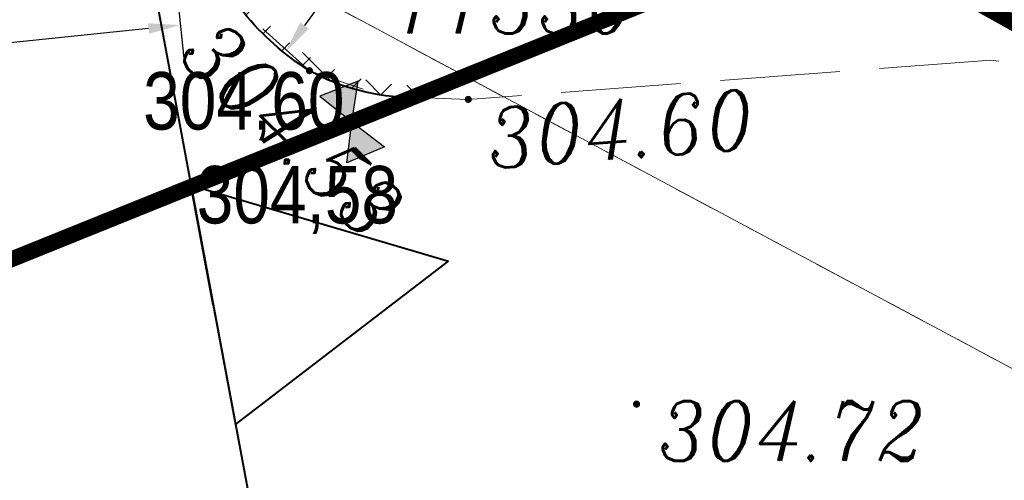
# Model space of a CAD drawing. Extents: x 779 to 3668, y -1329 to 9570.
# Tile 63 of 106: x 2208.88 to 2221.22, y -346.31 to -340.53. Entities that reach past the tile are written whole.
import ezdxf

# ---------------------------------------------------------------- set-up
doc = ezdxf.new("R2010")
doc.units = 0
for name, pattern in [('0.5_0.5', [1, 0.5, -0.5]), ('1.5_0.5', [2, 1.5, -0.5]), ('ACAD_ISO03W100', [30, 12, -18]), ('CENTER2', [1.125, 0.75, -0.125, 0.125, -0.125]), ('CIĄGłA', [0]), ('DASH', [0.75, 0.5, -0.25])]:
    doc.linetypes.add(name, pattern=pattern)
for name, color, linetype, lineweight in [('203-punkt graniczny', 7, 'Continuous', 0), ('203-punkt graniczny-Atr103', 7, 'Continuous', 0), ('218-kontur użytku gruntowego', 7, 'Continuous', 0), ('219-działka ewidencyjna', 7, 'Continuous', 0), ('_a_obiekty', 250, 'Continuous', 30), ('AGP1_granica_opracow', 7, 'Continuous', 15), ('AGP1_KRAWEZNIKI', 7, 'Continuous', 40), ('jezdnia (powierzchnia)', 7, 'Continuous', 0), ('kanał technologiczny (linia)', 7, 'Continuous', 0), ('MPZP', 7, 'Continuous', 0), ('punkt wysokościowy sztuczny', 7, 'Continuous', 0), ('punkt wysokościowy sztuczny-Atr2', 7, 'Continuous', 0), ('RTPW02', 7, 'Continuous', 0), ('zz-krawObn', 1, 'ACAD_ISO03W100', 35), ('zz-legenda', 7, 'Continuous', 13), ('zz-wypełnienie-chodniki', 142, 'Continuous', 5)]:
    doc.layers.add(name, color=color, linetype=linetype, lineweight=lineweight)
doc.layers.add('zz-odwodnienie', color=5, linetype='Continuous')
doc.styles.add('ARIAL', font='ARIALN.TTF')
doc.styles.get("Standard").update_dxf_attribs({"font": 'arial.ttf'})
doc.styles.add('Style-ITALIC_1250', font='ITALIC_1250.shx')
doc.dimstyles.new('z1do1', dxfattribs={"dimtxt": 0.7, "dimasz": 0.4, "dimexe": 0.5, "dimexo": 0.5, "dimgap": 0.1, "dimtad": 1, "dimrnd": 0.05, "dimzin": 0, "dimdsep": 46, "dimtxsty": 'ARIAL', "dimcen": 0.09, "dimazin": 0, "dimtfac": 1, "dimtofl": 0, "dimtmove": 0, "dimatfit": 3, "dimfxl": 1, "dimtolj": 1, "dimtzin": 0, "dimarcsym": 0})

# ---------------------------------------------------------------- blocks, each defined once
blk = doc.blocks.new('203')
at = {"linetype": 'Continuous', "lineweight": -2, "ltscale": 10}
h = blk.add_hatch(color=0, dxfattribs=at)
edge = h.paths.add_edge_path()
edge.add_arc((0, 0), 0.45, 0, 360)
blk = doc.blocks.new('PW02')
at = {"linetype": 'Continuous', "lineweight": 13, "ltscale": 10}
h = blk.add_hatch(color=0, dxfattribs=at)
edge = h.paths.add_edge_path()
edge.add_arc((0, 0), 0.45, 0, 360)
blk = doc.blocks.new('RTPW02')
at = {"layer": 'RTPW02', "linetype": 'Continuous', "lineweight": 13}
h = blk.add_hatch(color=7, dxfattribs=at)
edge = h.paths.add_edge_path()
edge.add_arc((0, 0), 0.045, 0, 360)
blk = doc.blocks.new('PZT MDCP podkład')
at = {"layer": '218-kontur użytku gruntowego', "color": 8, "linetype": '0.5_0.5', "lineweight": 13, "flags": 128}
for points in [[(2144.056406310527, 30.29646074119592), (2148.506406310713, 27.90646074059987)], [(2148.506406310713, 27.90646074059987), (2144.056406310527, 30.29646074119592)], [(2153.186406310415, 29.79646074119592), (2148.506406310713, 27.90646074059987)], [(2148.506406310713, 27.90646074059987), (2153.186406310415, 29.79646074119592)], [(2133.026406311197, 21.65646074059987), (2148.506406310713, 27.90646074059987)], [(2148.506406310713, 27.90646074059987), (2133.026406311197, 21.65646074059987)], [(2148.506406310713, 27.90646074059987), (2159.526406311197, 22.01646074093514)], [(2159.526406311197, 22.01646074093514), (2148.506406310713, 27.90646074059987)]]:
    blk.add_lwpolyline(points, dxfattribs=at)
at = {"layer": '219-działka ewidencyjna', "color": 8, "linetype": 'Continuous', "lineweight": 13, "flags": 128}
for points in [[(2144.056406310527, 30.29646074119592), (2148.506406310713, 27.90646074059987)], [(2148.506406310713, 27.90646074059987), (2153.186406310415, 29.79646074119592)], [(2133.026406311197, 21.65646074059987), (2148.506406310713, 27.90646074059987)], [(2159.526406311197, 22.01646074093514), (2148.506406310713, 27.90646074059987)]]:
    blk.add_lwpolyline(points, dxfattribs=at)
at = {"layer": 'jezdnia (powierzchnia)', "color": 8, "linetype": '1.5_0.5', "lineweight": 13, "flags": 128}
blk.add_lwpolyline([(2222.326157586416, 18.11695764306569), (2221.202736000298, 22.08333797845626), (2205.386406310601, 20.09646074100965), (2204.446406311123, 20.59646074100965), (2203.096406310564, 26.22646074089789), (2196.866406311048, 25.28646074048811), (2195.626406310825, 20.02646074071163), (2193.79640631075, 18.82646074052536), (2188.866406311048, 17.98646074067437), (2181.466406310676, 17.5564607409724), (2178.60640631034, 17.87646074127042), (2176.756406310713, 18.4564607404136), (2173.726406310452, 19.86646074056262), (2171.816406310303, 21.16646074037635), (2167.276406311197, 24.5564607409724), (2161.216406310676, 26.82646074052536), (2157.676406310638, 27.8064607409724), (2155.096406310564, 28.10646074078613), (2148.54640631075, 27.61646074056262), (2147.48640631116, 27.65646074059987), (2146.556406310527, 27.97646074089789), (2145.85640631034, 28.60646074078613), (2144.73640631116, 30.36646074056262), (2142.996406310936, 34.69646074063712), (2142.366406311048, 36.39646074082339), (2134.766406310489, 38.98646074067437), (2135.116406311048, 38.06646074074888), (2135.536406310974, 36.91646074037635), (2136.706406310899, 31.2064607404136), (2136.73640631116, 29.67646074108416), (2136.306406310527, 26.97646074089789), (2135.846406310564, 25.41646074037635), (2133.726406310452, 22.48646074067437), (2132.306406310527, 21.32646074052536), (2131.48640631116, 20.7064607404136), (2127.04640631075, 18.56646074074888), (2125.056406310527, 17.66646074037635), (2127.506406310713, 10.91646074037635), (2129.216406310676, 11.49646074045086), (2130.676406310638, 11.48646074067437), (2132.096406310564, 11.14646074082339), (2133.716406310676, 10.47646074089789), (2146.306406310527, 15.7064607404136), (2146.29640631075, 16.14646074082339), (2146.506406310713, 16.78646074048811), (2146.996406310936, 17.56646074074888), (2147.256406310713, 17.8064607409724), (2147.826406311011, 18.18646074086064), (2148.396406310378, 18.40646074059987), (2149.006406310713, 18.51646074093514), (2149.656406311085, 18.53646074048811), (2150.306406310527, 18.40646074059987), (2150.866406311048, 18.18646074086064), (2152.256406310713, 17.27646074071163), (2152.966406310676, 16.61646074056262), (2160.196406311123, 19.5564607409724), (2160.416406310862, 20.02646074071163), (2161.966406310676, 20.22646074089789), (2164.176406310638, 19.73646074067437), (2166.85640631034, 18.8064607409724), (2176.416406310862, 14.62646074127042), (2183.04640631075, 13.98646074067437), (2201.016406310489, 15.82646074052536), (2205.616406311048, 16.27646074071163), (2221.196406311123, 17.98646074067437), (2222.326157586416, 18.11695764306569)], close=True, dxfattribs=at)
at = {"layer": 'MPZP', "color": 8, "linetype": 'Continuous', "lineweight": 40, "flags": 128}
for points in [[(2125.101502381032, 133.7545044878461), (2146.578038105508, 18.45540025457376), (2153.73655266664, -8.652922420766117)], [(2145.351438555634, 25.04053257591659), (2145.072036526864, 26.54053257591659), (2148.300711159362, 25.5898877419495)], [(2145.351438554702, 25.04053257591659), (2145.63084058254, 23.54053257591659), (2148.300711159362, 25.5898877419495)]]:
    blk.add_lwpolyline(points, dxfattribs=at)
at = {"layer": '203-punkt graniczny', "color": 8, "linetype": 'Continuous', "lineweight": 13, "xscale": 0.1, "yscale": 0.1, "zscale": 0.1}
blk.add_blockref('203', (2148.506406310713, 27.90646074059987), dxfattribs=at)
at = {"layer": 'punkt wysokościowy sztuczny', "color": 8, "linetype": 'Continuous', "lineweight": 13, "xscale": 0.1, "yscale": 0.1, "zscale": 0.1}
blk.add_blockref('PW02', (2148.54640631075, 27.61646074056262), dxfattribs=at)
at = {"layer": 'RTPW02', "color": 8, "linetype": 'Continuous', "lineweight": 13}
for p in [(2146.556406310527, 27.97646074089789), (2150.655406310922, 23.79646074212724)]:
    blk.add_blockref('RTPW02', p, dxfattribs=at)
at = {"layer": '203-punkt graniczny-Atr103', "color": 8, "lineweight": 13, "insert": (2147.594990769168, 28.44216936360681), "char_height": 0.75, "attachment_point": 7, "line_spacing_factor": 0.6}
blk.add_mtext('\\FITALIC_1250;\\H1x;\\W0.9;11530', dxfattribs=at)
at = {"layer": 'punkt wysokościowy sztuczny-Atr2', "color": 8, "lineweight": 13, "insert": (2148.756406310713, 27.49646074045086), "char_height": 0.75, "attachment_point": 1, "rotation": 4.278000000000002, "line_spacing_factor": 0.6}
blk.add_mtext('\\FITALIC_1250;\\H1x;\\W0.9;304.60', dxfattribs=at)
at = {"layer": 'RTPW02', "color": 8, "linetype": 'Continuous', "lineweight": 13, "style": 'Style-ITALIC_1250', "width": 0.9}
blk.add_text('304.53', height=0.75, rotation=315.63027, dxfattribs=at).set_placement((2144.882531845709, 28.14619702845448))
blk.add_text('304.72', height=0.75, dxfattribs=at).set_placement((2150.928665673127, 23.08525040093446))
blk = doc.blocks.new('d_rzędna')
at = {"layer": 'zz-odwodnienie'}
blk.add_hatch(color=0, dxfattribs=at).paths.add_polyline_path([(0, 0), (0.2580616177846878, 0.4469758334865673), (-0.2580616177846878, 0.4469758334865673)])
at = {"layer": 'zz-odwodnienie', "color": 0}
for p, q in [((-0.2580616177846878, 0.4469758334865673), (0, 0)), ((0.2580616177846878, 0.4469758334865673), (-0.2580616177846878, 0.4469758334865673)), ((-0.2580616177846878, 0.4469758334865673), (0, 0)), ((0.2580616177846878, 0.4469758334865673), (-0.2580616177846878, 0.4469758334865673)), ((0, 0), (0.2580616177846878, 0.4469758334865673)), ((0, 0), (0.2580616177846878, 0.4469758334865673))]:
    blk.add_line(p, q, dxfattribs=at)
blk = doc.blocks.new('*D1446')
at = {"layer": 'Defpoints', "color": 0, "transparency": 16777216}
for p in [(2213.975545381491, -338.4967834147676), (2212.219646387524, -340.9292345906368)]:
    blk.add_point(p, dxfattribs=at)
at = {"layer": 'zz-legenda', "color": 0, "lineweight": -2, "transparency": 16777216}
blk.add_line((2213.560545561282, -339.0716836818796), (2212.453766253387, -340.6049077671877), dxfattribs=at)
at = {"layer": 'zz-legenda', "color": 0, "transparency": 16777216}
blk.add_solid([(2212.399711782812, -340.565887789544), (2212.507820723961, -340.6439277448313), (2212.219646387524, -340.9292345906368)], dxfattribs=at)
at = {"layer": 'zz-legenda', "color": 0, "transparency": 16777216, "insert": (2212.860475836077, -339.2600100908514), "char_height": 0.7, "attachment_point": 5, "rotation": 54.175837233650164, "style": 'ARIAL'}
blk.add_mtext('\\A1;R3', dxfattribs=at)
blk = doc.blocks.new('*D1591')
at = {"layer": 'Defpoints', "color": 0, "transparency": 16777216}
for p in [(2210.55488451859, -337.3424864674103), (2202.58750299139, -338.1779584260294), (2202.929002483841, -341.4346287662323)]:
    blk.add_point(p, dxfattribs=at)
at = {"layer": 'zz-legenda', "color": 0, "lineweight": -2, "transparency": 16777216}
for p, q in [((2210.607029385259, -337.8397599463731), (2210.948528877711, -341.0964302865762)), ((2202.639647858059, -338.6752319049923), (2202.98114735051, -341.9319022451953)), ((2210.498565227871, -340.6408727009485), (2203.326821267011, -341.3929128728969))]:
    blk.add_line(p, q, dxfattribs=at)
at = {"layer": 'zz-legenda', "color": 0, "transparency": 16777216}
for points in [[(2210.491612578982, -340.5745695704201), (2210.50551787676, -340.707175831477), (2210.896384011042, -340.5991568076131)], [(2203.319868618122, -341.3266097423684), (2203.333773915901, -341.4592160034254), (2202.929002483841, -341.4346287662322)]]:
    blk.add_solid(points, dxfattribs=at)
at = {"layer": 'zz-legenda', "color": 0, "transparency": 16777216, "insert": (2206.86499100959, -340.5619859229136), "char_height": 0.7, "attachment_point": 5, "rotation": 5.986246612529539, "style": 'ARIAL'}
blk.add_mtext('\\A1;8.00', dxfattribs=at)

msp = doc.modelspace()

# ---------------------------------------------------------------- hatches: boundary and pattern name
at = {"layer": 'zz-wypełnienie-chodniki'}
h = msp.add_hatch(dxfattribs=at)
h.set_pattern_fill('ANSI37', color=256, scale=0.1, style=0)
h.set_pattern_definition([(45, (0, 0), (-0.2245064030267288, 0.2245064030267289), []), (135, (0, 0), (-0.2245064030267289, -0.2245064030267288), [])])
edge = h.paths.add_edge_path()
edge.add_arc((2213.798152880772, -338.8711046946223), 2.632842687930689, 240.83171109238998, 270.2906532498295, ccw=False)
edge.add_arc((2214.307711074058, -338.3123928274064), 3.37347240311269, 200.4116660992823, 237.8982900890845, ccw=False)
edge.add_arc((2368.544108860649, -287.685559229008), 165.7037624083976, 197.7806309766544, 198.2175828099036, ccw=False)
edge.add_arc((2214.562165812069, -337.0583290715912), 4.000000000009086, 112.30075385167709, 197.8898825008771, ccw=False)
edge.add_line((2213.044292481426, -333.357510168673), (2216.905159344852, -332.0495769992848))
edge.add_arc((2211.040775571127, -315.8113433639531), 17.26473946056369, 289.8570159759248, 321.7647974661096)
edge.add_arc((2212.625452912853, -317.0850901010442), 15.23171446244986, 321.8391110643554, 367.1869803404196)
edge.add_line((2227.737494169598, -315.1794840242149), (2223.087990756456, -291.3849213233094))
edge.add_line((2223.087990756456, -291.3849213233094), (2221.237886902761, -285.3230589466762))
edge.add_line((2221.237886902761, -285.3230589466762), (2217.650174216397, -275.2927567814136))
edge.add_line((2217.650174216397, -275.2927567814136), (2210.523554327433, -257.2172198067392))
edge.add_line((2210.523554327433, -257.2172198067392), (2206.575240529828, -247.2029503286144))
edge.add_line((2206.575240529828, -247.2029503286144), (2206.241761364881, -246.3571335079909))
edge.add_arc((2201.589566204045, -248.1923033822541), 5.001076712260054, 21.52794352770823, 100.541275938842)
edge.add_line((2200.674650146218, -243.275627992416), (2200.541612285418, -243.3004086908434))
edge.add_line((2200.541612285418, -243.3004086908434), (2178.546908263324, -247.3973185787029))
edge.add_line((2178.546908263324, -247.3973185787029), (2187.812637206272, -297.1416013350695))
edge.add_line((2187.812637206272, -297.1416013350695), (2191.515679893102, -296.4518429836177))
edge.add_arc((2191.647852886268, -297.6476642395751), 1.203103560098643, -19.96193769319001, 96.30724697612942, ccw=False)
edge.add_arc((2192.308942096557, -297.8870733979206), 0.4999999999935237, 317.2270974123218, 339.9615464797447, ccw=False)
edge.add_arc((2197.626382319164, -302.8064078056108), 6.743964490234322, 137.2270973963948, 184.4631622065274)
edge.add_line((2190.902868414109, -303.3312104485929), (2191.261298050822, -305.6470830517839))
edge.add_line((2191.261298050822, -305.6470830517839), (2192.318950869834, -311.3577512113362))
edge.add_line((2192.318950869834, -311.3577512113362), (2193.162126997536, -315.9018189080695))
edge.add_line((2193.162126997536, -315.9018189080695), (2195.317900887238, -325.8369132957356))
edge.add_arc((2210.400793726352, -321.9094821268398), 15.58583882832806, 194.5951329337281, 204.2785181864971)
edge.add_arc((2203.597853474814, -324.8461195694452), 8.177987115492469, 205.1211640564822, 225.4637220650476)
edge.add_line((2197.862134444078, -330.675442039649), (2200.293390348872, -333.0918171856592))
edge.add_arc((2194.587794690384, -338.2653090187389), 7.70187247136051, 27.114490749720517, 42.19985456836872, ccw=False)
edge.add_line((2201.44321261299, -334.7550263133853), (2202.534785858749, -337.3047515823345))
edge.add_arc((2196.294933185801, -339.1341975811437), 6.502509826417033, -2.9609049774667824, 16.340470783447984, ccw=False)
edge.add_arc((2184.658865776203, -337.3537236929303), 18.25300297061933, 344.7003824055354, 353.34182273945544, ccw=False)
edge.add_line((2202.264967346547, -342.1700817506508), (2201.97496734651, -343.2200817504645))
edge.add_arc((2192.412753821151, -339.7061430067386), 10.18742818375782, 310.1754082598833, 339.82254230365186, ccw=False)
edge.add_line((2198.984967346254, -347.4900817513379), (2198.506741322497, -347.6819364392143))
edge.add_arc((2192.412753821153, -339.7061430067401), 10.03742818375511, 307.3820107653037, 339.7887873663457)
edge.add_arc((2172.677213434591, -334.532127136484), 30.40870538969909, 343.4897296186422, 347.8328201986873)
edge.add_arc((2184.653610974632, -337.3529042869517), 18.10831725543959, 348.5707290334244, 353.3645147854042)
edge.add_arc((2196.211605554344, -339.143093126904), 6.436124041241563, 357.3081371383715, 376.048817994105)
edge.add_line((2202.396891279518, -337.3637861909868), (2201.307357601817, -334.8188249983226))
edge.add_arc((2198.580633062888, -335.5044598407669), 2.811604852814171, 14.11440779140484, 55.20945348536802)
edge.add_line((2200.18487314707, -333.1954480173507), (2197.756660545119, -330.7820975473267))
edge.add_arc((2203.597853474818, -324.846119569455), 8.327987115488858, 205.1135589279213, 225.461118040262, ccw=False)
edge.add_arc((2210.400793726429, -321.9094821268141), 15.73583882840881, 194.5838918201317, 204.2825258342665, ccw=False)
edge.add_line((2195.171963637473, -325.8717236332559), (2193.015057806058, -315.9314125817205))
edge.add_line((2193.015057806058, -315.9314125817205), (2192.139354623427, -311.2391560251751))
edge.add_line((2192.139354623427, -311.2391560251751), (2189.468661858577, -311.7364003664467))
edge.add_line((2189.468661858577, -311.7364003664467), (2188.434282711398, -306.334377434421))
edge.add_line((2188.434282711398, -306.334377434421), (2191.142475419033, -305.8299800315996))
edge.add_line((2191.142475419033, -305.8299800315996), (2190.753769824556, -303.3485737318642))
edge.add_arc((2197.62638231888, -302.8064078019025), 6.893964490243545, 137.4766232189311, 184.5106019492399, ccw=False)
edge.add_arc((2192.177018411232, -297.8088940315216), 0.5000000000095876, 317.4766233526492, 342.9050172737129)
edge.add_arc((2191.651318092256, -297.6472178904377), 1.049999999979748, 342.9050174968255, 381.5320247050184)
edge.add_line((2192.628041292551, -297.2618456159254), (2185.88205571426, -298.5184068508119))
edge.add_line((2185.88205571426, -298.5184068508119), (2183.72506395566, -286.9376839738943))
edge.add_line((2183.72506395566, -286.9376839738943), (2184.855544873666, -286.7271130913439))
edge.add_line((2184.855544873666, -286.7271130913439), (2177.536339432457, -247.4331472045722))
edge.add_line((2177.536339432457, -247.4331472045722), (2178.519430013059, -247.2500290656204))
edge.add_line((2178.519430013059, -247.2500290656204), (2200.529099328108, -243.1501589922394))
edge.add_line((2200.529099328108, -243.1501589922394), (2200.64897745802, -243.1275829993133))
edge.add_arc((2201.589816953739, -248.191455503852), 5.150532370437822, 21.519896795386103, 100.52522516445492, ccw=False)
edge.add_line((2206.381306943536, -246.3021150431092), (2206.710303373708, -247.1365621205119))
edge.add_line((2206.710303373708, -247.1365621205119), (2210.670374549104, -257.180652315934))
edge.add_line((2210.670374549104, -257.180652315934), (2214.425768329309, -266.705627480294))
edge.add_line((2214.425768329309, -266.705627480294), (2215.039774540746, -266.463544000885))
edge.add_line((2215.039774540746, -266.463544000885), (2215.648720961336, -268.0077775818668))
edge.add_line((2215.648720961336, -268.0077775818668), (2215.034630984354, -268.2498940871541))
edge.add_line((2215.034630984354, -268.2498940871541), (2217.789719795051, -275.2377383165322))
edge.add_line((2217.789719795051, -275.2377383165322), (2221.381354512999, -285.2792765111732))
edge.add_line((2221.381354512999, -285.2792765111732), (2223.235207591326, -291.3561603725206))
edge.add_line((2223.235207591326, -291.3561603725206), (2227.886315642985, -315.1607178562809))
edge.add_arc((2212.625452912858, -317.0850901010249), 15.38171446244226, -38.161251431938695, 7.186980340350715, ccw=False)
edge.add_arc((2211.040775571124, -315.8113433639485), 17.41473946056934, 289.8520854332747, 321.76511738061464, ccw=False)
edge.add_line((2216.954700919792, -332.1911674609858), (2213.092420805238, -333.4995793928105))
edge.add_arc((2214.528808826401, -337.0426452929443), 3.823156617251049, 112.0680378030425, 198.2671306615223)
edge.add_line((2210.898318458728, -338.2410050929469), (2211.28663729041, -339.4366203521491))
edge.add_arc((2213.748107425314, -338.6216407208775), 2.592880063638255, 198.3194318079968, 219.5311920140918)
edge.add_arc((2213.798153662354, -338.8711088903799), 2.48284268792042, 214.3488660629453, 282.14863913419)
edge.add_line((2214.320664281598, -341.2983481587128), (2213.811508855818, -341.50391350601))

# ---------------------------------------------------------------- linework, layer by layer
at = {"layer": '_a_obiekty', "color": 251, "linetype": 'DASH', "lineweight": 5, "ltscale": 3, "true_color": 0x636466, "elevation": 2.493476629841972e-09}
msp.add_lwpolyline([(2167.885394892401, -314.0297880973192), (2168.395531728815, -316.7746862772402, 0.414213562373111), (2203.372089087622, -340.7880249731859), (2203.961988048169, -340.6783927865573, 0.4142135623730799), (2227.975326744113, -305.7018354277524), (2227.465189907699, -302.9569372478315, 0.414213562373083), (2192.488632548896, -278.9435985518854), (2191.898733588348, -279.0532307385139, 0.4142135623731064)], format="xyb", close=True, dxfattribs=at)
at = {"layer": 'AGP1_granica_opracow', "color": 5, "linetype": 'CENTER2', "lineweight": 9, "ltscale": 5, "const_width": 0.2}
msp.add_lwpolyline([(2166.544967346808, -265.8800817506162), (2169.934967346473, -283.3600817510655), (2178.194967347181, -325.9300817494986), (2182.564967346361, -325.840081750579), (2182.574967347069, -329.0300817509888), (2179.044967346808, -329.1100817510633), (2179.734967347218, -331.250081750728), (2185.554967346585, -348.2400817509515), (2190.114967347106, -350.9500817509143), (2195.594967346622, -348.8500817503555), (2198.984967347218, -347.4900817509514), (2219.144967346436, -339.3500817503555), (2226.47496734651, -343.4300817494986), (2239.294967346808, -349.7200817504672), (2233.604967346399, -326.0100817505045), (2228.174967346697, -303.9000817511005), (2222.494967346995, -286.1300817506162), (2217.354967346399, -271.820081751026)], dxfattribs=at)
at = {"layer": 'AGP1_KRAWEZNIKI'}
msp.add_lwpolyline([(2213.811508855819, -341.5039135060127, -0.1292515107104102), (2212.514967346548, -341.1700817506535, -0.1650407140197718), (2211.14605564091, -339.4889347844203)], format="xyb", dxfattribs=at)
at = {"layer": 'zz-krawObn', "ltscale": 0.03}
msp.add_line((2213.811508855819, -341.5039135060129), (2197.995574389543, -348.0237691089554), dxfattribs=at)

# ---------------------------------------------------------------- block references
at = {"layer": 'kanał technologiczny (linia)', "color": 18, "linetype": 'CIĄGłA', "lineweight": 5, "true_color": 0x000000}
msp.add_blockref('PZT MDCP podkład', (65.95856103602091, -369.1465424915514), dxfattribs=at)
at = {"layer": 'zz-odwodnienie', "rotation": 21.08050232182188}
msp.add_blockref('d_rzędna', (2213.04594847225, -341.8130060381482), dxfattribs=at)
at = {"layer": 'zz-odwodnienie', "xscale": -1, "rotation": 202.8919655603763}
msp.add_blockref('d_rzędna', (2213.04594847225, -341.8130060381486), dxfattribs=at)

# ---------------------------------------------------------------- texts
at = {"layer": 'zz-odwodnienie', "char_height": 0.7199999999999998, "width": 4.627268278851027, "attachment_point": 1}
for s, insert in [('{\\fArial Narrow|b0|i0|c238|p34;304,60}', (2210.431579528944, -341.1884485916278)), ('{\\fArial Narrow|b0|i0|c238|p34;304,58}', (2211.102260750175, -342.3647512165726))]:
    msp.add_mtext(s, dxfattribs=dict(at, insert=insert))

# ---------------------------------------------------------------- dimensions: what is measured, and where the dimension line sits
at = {"layer": 'zz-legenda'}
dim = msp.add_aligned_dim(p1=(2210.55488451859, -337.3424864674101), p2=(2202.58750299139, -338.1779584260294), distance=3.2745264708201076, dimstyle='z1do1', dxfattribs=at)
dim.commit()
dim.dimension.update_dxf_attribs({"geometry": '*D1591', "text_midpoint": (2206.86499100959, -340.5619859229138)})
dim = msp.add_radius_dim(center=(2213.975545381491, -338.4967834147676), mpoint=(2212.219646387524, -340.9292345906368), dimstyle='z1do1', override={"dimdec": 0}, dxfattribs=at)
dim.commit()
dim.dimension.update_dxf_attribs({"geometry": '*D1446', "text_midpoint": (2213.231344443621, -339.527726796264), "dimtype": 164})

doc.saveas('drawing.dxf')
